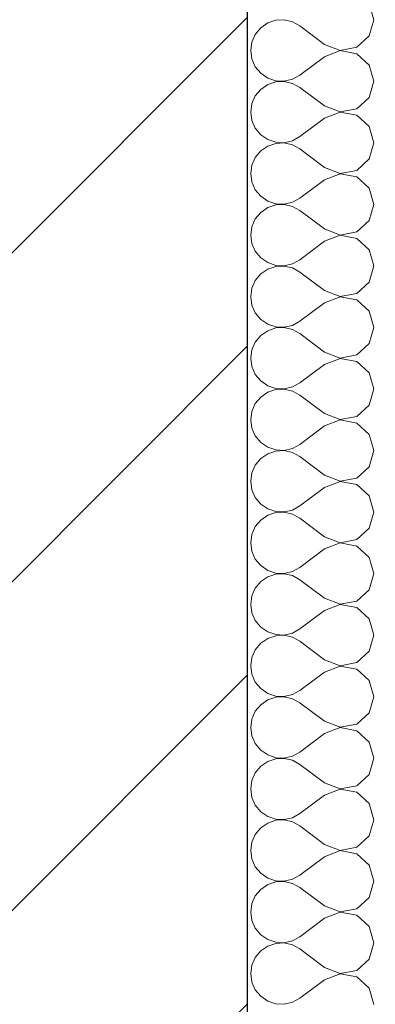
# Model space of a CAD drawing. Header units: millimetres. Extents: x 53458 to 260960, y -123310 to -87533.
# Tile 16 of 256: x 65142 to 65279, y -117798 to -117417. Entities that reach past the tile are written whole.
import ezdxf

# ---------------------------------------------------------------- set-up
doc = ezdxf.new("R2010")
doc.units = ezdxf.units.MM
doc.header["$MEASUREMENT"] = 0
doc.layers.add('Nowe_A-Wymiary-Zewnętrzne', color=7, linetype='Continuous')
doc.layers.add('Nowe_A-Ściany-Wewnętrzne', color=7, linetype='Continuous')
doc.layers.add('Nowe_A-Wymiary-Zewnętrzne_Nr_pióra__45', color=7, linetype='Continuous', lineweight=15, true_color=0x40a5ff)
doc.layers.add('Nowe_A-Wymiary-Zewnętrzne_Nr_pióra__85', color=7, linetype='Continuous', lineweight=13, true_color=0x80c2ff)
for name, color, linetype, lineweight in [('Nowe_A-Wymiary-Zewnętrzne_Nr_pióra__46', 5, 'Continuous', 15), ('Nowe_A-Ściany-Wewnętrzne_Nr_pióra__174', 7, 'Continuous', 5), ('Nowe_A-Ściany-Wewnętrzne_Nr_pióra__27', 7, 'Continuous', 25)]:
    doc.layers.add(name, color=color, linetype=linetype, lineweight=lineweight)
doc.styles.add('STYL_AUTOMATYCZNY_2', font='arial.ttf')
doc.dimstyles.new('STYL_AUTOMATYCZNY__1', dxfattribs={"dimtxt": 125, "dimasz": 47.5, "dimexe": 0.18, "dimexo": 20, "dimgap": 0, "dimtad": 1, "dimtih": 1, "dimtoh": 1, "dimdec": 1, "dimlfac": 0.1, "dimzin": 0, "dimdsep": 46, "dimtxsty": 'STYL_AUTOMATYCZNY_2', "dimblk": 'ARROWHEAD_11', "dimblk1": 'ARROWHEAD_11', "dimblk2": 'ARROWHEAD_11', "dimcen": 0.09, "dimclrd": 256, "dimclre": 256, "dimclrt": 5, "dimadec": 1, "dimazin": 0, "dimtfac": 1, "dimtdec": 4, "dimtmove": 0, "dimatfit": 3, "dimfxl": 0, "dimtolj": 1, "dimtzin": 0, "dimarcsym": 0})
doc.dimstyles.new('STYL_AUTOMATYCZNY__2', dxfattribs={"dimtxt": 125, "dimasz": 47.5, "dimexe": 0.18, "dimexo": 20, "dimgap": 0, "dimtad": 1, "dimdec": 1, "dimlfac": 0.1, "dimzin": 0, "dimdsep": 46, "dimtxsty": 'STYL_AUTOMATYCZNY_2', "dimblk": 'ARROWHEAD_11', "dimblk1": 'ARROWHEAD_11', "dimblk2": 'ARROWHEAD_11', "dimcen": 0.09, "dimclrd": 256, "dimclre": 256, "dimclrt": 5, "dimadec": 1, "dimazin": 0, "dimtfac": 1, "dimtdec": 4, "dimtmove": 0, "dimatfit": 3, "dimfxl": 0, "dimtolj": 1, "dimtzin": 0, "dimarcsym": 0})

# ---------------------------------------------------------------- blocks, each defined once
blk = doc.blocks.new('*X256')
at = {"layer": 'Nowe_A-Ściany-Wewnętrzne_Nr_pióra__174', "color": 7, "linetype": 'Continuous', "lineweight": 5}
for p, q in [((65278.88, -117416.67), (65277.1, -117410.41)), ((65240.96, -117416.87), (65237.84, -117417.92)), ((65244.24, -117416.71), (65240.96, -117416.87)), ((65247.44, -117417.46), (65244.24, -117416.71)), ((65277.1, -117422.93), (65278.88, -117416.67)), ((65235.14, -117419.78), (65233.04, -117422.31)), ((65237.84, -117417.92), (65235.14, -117419.78)), ((65250.31, -117419.05), (65247.44, -117417.46)), ((65259.83, -117426.19), (65250.31, -117419.05)), ((65233.04, -117422.31), (65231.72, -117425.32)), ((65272.3, -117427.31), (65277.1, -117422.93)), ((65231.72, -117425.32), (65231.26, -117428.57)), ((65259.83, -117426.19), (65265.91, -117428.52)), ((65265.91, -117428.52), (65272.3, -117427.31)), ((65231.26, -117428.57), (65231.72, -117431.82)), ((65231.72, -117431.82), (65233.04, -117434.83)), ((65259.83, -117430.95), (65250.31, -117438.1)), ((65265.91, -117428.62), (65259.83, -117430.95)), ((65272.3, -117429.83), (65265.91, -117428.62)), ((65277.1, -117434.22), (65272.3, -117429.83)), ((65233.04, -117434.83), (65235.14, -117437.36)), ((65278.88, -117440.48), (65277.1, -117434.22)), ((65235.14, -117437.36), (65237.84, -117439.22)), ((65237.84, -117439.22), (65240.96, -117440.27)), ((65244.24, -117440.43), (65247.44, -117439.68)), ((65247.44, -117439.68), (65250.31, -117438.1)), ((65235.14, -117443.59), (65233.04, -117446.12)), ((65237.84, -117441.73), (65235.14, -117443.59)), ((65240.96, -117440.68), (65237.84, -117441.73)), ((65240.96, -117440.27), (65244.24, -117440.43)), ((65244.24, -117440.52), (65240.96, -117440.68)), ((65247.44, -117441.27), (65244.24, -117440.52)), ((65250.31, -117442.86), (65247.44, -117441.27)), ((65259.83, -117450), (65250.31, -117442.86)), ((65277.1, -117446.73), (65278.88, -117440.48)), ((65233.04, -117446.12), (65231.72, -117449.13)), ((65272.3, -117451.12), (65277.1, -117446.73)), ((65231.72, -117449.13), (65231.26, -117452.38)), ((65259.83, -117450), (65265.91, -117452.33)), ((65265.91, -117452.33), (65272.3, -117451.12)), ((65231.26, -117452.38), (65231.72, -117455.63)), ((65259.83, -117454.76), (65250.31, -117461.9)), ((65265.91, -117452.43), (65259.83, -117454.76)), ((65272.3, -117453.64), (65265.91, -117452.43)), ((65277.1, -117458.03), (65272.3, -117453.64)), ((65231.72, -117455.63), (65233.04, -117458.64)), ((65233.04, -117458.64), (65235.14, -117461.17)), ((65278.88, -117464.29), (65277.1, -117458.03)), ((65235.14, -117461.17), (65237.84, -117463.03)), ((65247.44, -117463.49), (65250.31, -117461.9)), ((65237.84, -117465.54), (65235.14, -117467.4)), ((65237.84, -117463.03), (65240.96, -117464.08)), ((65240.96, -117464.49), (65237.84, -117465.54)), ((65240.96, -117464.08), (65244.24, -117464.24)), ((65244.24, -117464.33), (65240.96, -117464.49)), ((65244.24, -117464.24), (65247.44, -117463.49)), ((65247.44, -117465.08), (65244.24, -117464.33)), ((65250.31, -117466.67), (65247.44, -117465.08)), ((65277.1, -117470.54), (65278.88, -117464.29)), ((65233.04, -117469.93), (65231.72, -117472.94)), ((65235.14, -117467.4), (65233.04, -117469.93)), ((65259.83, -117473.81), (65250.31, -117466.67)), ((65231.72, -117472.94), (65231.26, -117476.19)), ((65259.83, -117473.81), (65265.91, -117476.14)), ((65272.3, -117474.93), (65277.1, -117470.54)), ((65231.26, -117476.19), (65231.72, -117479.44)), ((65265.91, -117476.24), (65259.83, -117478.57)), ((65265.91, -117476.14), (65272.3, -117474.93)), ((65272.3, -117477.45), (65265.91, -117476.24)), ((65277.1, -117481.84), (65272.3, -117477.45)), ((65231.72, -117479.44), (65233.04, -117482.45)), ((65259.83, -117478.57), (65250.31, -117485.71)), ((65278.88, -117488.1), (65277.1, -117481.84)), ((65233.04, -117482.45), (65235.14, -117484.98)), ((65235.14, -117484.98), (65237.84, -117486.84)), ((65237.84, -117489.35), (65235.14, -117491.21)), ((65237.84, -117486.84), (65240.96, -117487.89)), ((65240.96, -117488.3), (65237.84, -117489.35)), ((65240.96, -117487.89), (65244.24, -117488.05)), ((65244.24, -117488.14), (65240.96, -117488.3)), ((65244.24, -117488.05), (65247.44, -117487.3)), ((65247.44, -117488.89), (65244.24, -117488.14)), ((65247.44, -117487.3), (65250.31, -117485.71)), ((65250.31, -117490.48), (65247.44, -117488.89)), ((65277.1, -117494.35), (65278.88, -117488.1)), ((65235.14, -117491.21), (65233.04, -117493.74)), ((65259.83, -117497.62), (65250.31, -117490.48)), ((65231.72, -117496.75), (65231.26, -117500)), ((65233.04, -117493.74), (65231.72, -117496.75)), ((65272.3, -117498.74), (65277.1, -117494.35)), ((65231.26, -117500), (65231.72, -117503.25)), ((65259.83, -117497.62), (65265.91, -117499.95)), ((65265.91, -117500.05), (65259.83, -117502.38)), ((65265.91, -117499.95), (65272.3, -117498.74)), ((65272.3, -117501.26), (65265.91, -117500.05)), ((65231.72, -117503.25), (65233.04, -117506.26)), ((65259.83, -117502.38), (65250.31, -117509.52)), ((65277.1, -117505.65), (65272.3, -117501.26)), ((65233.04, -117506.26), (65235.14, -117508.79)), ((65278.88, -117511.9), (65277.1, -117505.65)), ((65235.14, -117508.79), (65237.84, -117510.65)), ((65237.84, -117510.65), (65240.96, -117511.7)), ((65240.96, -117512.11), (65237.84, -117513.16)), ((65240.96, -117511.7), (65244.24, -117511.86)), ((65244.24, -117511.95), (65240.96, -117512.11)), ((65244.24, -117511.86), (65247.44, -117511.11)), ((65247.44, -117512.7), (65244.24, -117511.95)), ((65247.44, -117511.11), (65250.31, -117509.52)), ((65277.1, -117518.16), (65278.88, -117511.9)), ((65235.14, -117515.02), (65233.04, -117517.55)), ((65237.84, -117513.16), (65235.14, -117515.02)), ((65250.31, -117514.29), (65247.44, -117512.7)), ((65259.83, -117521.43), (65250.31, -117514.29)), ((65233.04, -117517.55), (65231.72, -117520.56)), ((65272.3, -117522.55), (65277.1, -117518.16)), ((65231.72, -117520.56), (65231.26, -117523.81)), ((65259.83, -117521.43), (65265.91, -117523.76)), ((65265.91, -117523.76), (65272.3, -117522.55)), ((65231.26, -117523.81), (65231.72, -117527.06)), ((65231.72, -117527.06), (65233.04, -117530.07)), ((65259.83, -117526.19), (65250.31, -117533.33)), ((65265.91, -117523.86), (65259.83, -117526.19)), ((65272.3, -117525.07), (65265.91, -117523.86)), ((65277.1, -117529.46), (65272.3, -117525.07)), ((65233.04, -117530.07), (65235.14, -117532.6)), ((65278.88, -117535.71), (65277.1, -117529.46)), ((65235.14, -117532.6), (65237.84, -117534.46)), ((65237.84, -117534.46), (65240.96, -117535.51)), ((65244.24, -117535.67), (65247.44, -117534.92)), ((65247.44, -117534.92), (65250.31, -117533.33)), ((65235.14, -117538.83), (65233.04, -117541.36)), ((65237.84, -117536.97), (65235.14, -117538.83)), ((65240.96, -117535.92), (65237.84, -117536.97)), ((65240.96, -117535.51), (65244.24, -117535.67)), ((65244.24, -117535.76), (65240.96, -117535.92)), ((65247.44, -117536.51), (65244.24, -117535.76)), ((65250.31, -117538.1), (65247.44, -117536.51)), ((65259.83, -117545.24), (65250.31, -117538.1)), ((65277.1, -117541.97), (65278.88, -117535.71)), ((65233.04, -117541.36), (65231.72, -117544.37)), ((65272.3, -117546.36), (65277.1, -117541.97)), ((65231.72, -117544.37), (65231.26, -117547.62)), ((65259.83, -117545.24), (65265.91, -117547.57)), ((65265.91, -117547.57), (65272.3, -117546.36)), ((65231.26, -117547.62), (65231.72, -117550.87)), ((65259.83, -117550), (65250.31, -117557.14)), ((65265.91, -117547.67), (65259.83, -117550)), ((65272.3, -117548.88), (65265.91, -117547.67)), ((65277.1, -117553.27), (65272.3, -117548.88)), ((65231.72, -117550.87), (65233.04, -117553.88)), ((65233.04, -117553.88), (65235.14, -117556.41)), ((65278.88, -117559.52), (65277.1, -117553.27)), ((65235.14, -117556.41), (65237.84, -117558.27)), ((65247.44, -117558.73), (65250.31, -117557.14)), ((65237.84, -117560.78), (65235.14, -117562.64)), ((65237.84, -117558.27), (65240.96, -117559.32)), ((65240.96, -117559.73), (65237.84, -117560.78)), ((65240.96, -117559.32), (65244.24, -117559.48)), ((65244.24, -117559.57), (65240.96, -117559.73)), ((65244.24, -117559.48), (65247.44, -117558.73)), ((65247.44, -117560.32), (65244.24, -117559.57)), ((65250.31, -117561.9), (65247.44, -117560.32)), ((65277.1, -117565.78), (65278.88, -117559.52)), ((65233.04, -117565.17), (65231.72, -117568.18)), ((65235.14, -117562.64), (65233.04, -117565.17)), ((65259.83, -117569.05), (65250.31, -117561.9)), ((65231.72, -117568.18), (65231.26, -117571.43)), ((65259.83, -117569.05), (65265.91, -117571.38)), ((65272.3, -117570.17), (65277.1, -117565.78)), ((65231.26, -117571.43), (65231.72, -117574.68)), ((65265.91, -117571.48), (65259.83, -117573.81)), ((65265.91, -117571.38), (65272.3, -117570.17)), ((65272.3, -117572.69), (65265.91, -117571.48)), ((65277.1, -117577.07), (65272.3, -117572.69)), ((65231.72, -117574.68), (65233.04, -117577.69)), ((65259.83, -117573.81), (65250.31, -117580.95)), ((65278.88, -117583.33), (65277.1, -117577.07)), ((65233.04, -117577.69), (65235.14, -117580.22)), ((65235.14, -117580.22), (65237.84, -117582.08)), ((65237.84, -117584.59), (65235.14, -117586.45)), ((65237.84, -117582.08), (65240.96, -117583.13)), ((65240.96, -117583.54), (65237.84, -117584.59)), ((65240.96, -117583.13), (65244.24, -117583.29)), ((65244.24, -117583.38), (65240.96, -117583.54)), ((65244.24, -117583.29), (65247.44, -117582.54)), ((65247.44, -117584.12), (65244.24, -117583.38)), ((65247.44, -117582.54), (65250.31, -117580.95)), ((65250.31, -117585.71), (65247.44, -117584.12)), ((65277.1, -117589.59), (65278.88, -117583.33)), ((65235.14, -117586.45), (65233.04, -117588.98)), ((65259.83, -117592.86), (65250.31, -117585.71)), ((65231.72, -117591.98), (65231.26, -117595.24)), ((65233.04, -117588.98), (65231.72, -117591.98)), ((65272.3, -117593.98), (65277.1, -117589.59)), ((65231.26, -117595.24), (65231.72, -117598.49)), ((65259.83, -117592.86), (65265.91, -117595.19)), ((65265.91, -117595.29), (65259.83, -117597.62)), ((65265.91, -117595.19), (65272.3, -117593.98)), ((65272.3, -117596.49), (65265.91, -117595.29)), ((65231.72, -117598.49), (65233.04, -117601.5)), ((65259.83, -117597.62), (65250.31, -117604.76)), ((65277.1, -117600.88), (65272.3, -117596.49)), ((65233.04, -117601.5), (65235.14, -117604.03)), ((65278.88, -117607.14), (65277.1, -117600.88)), ((65235.14, -117604.03), (65237.84, -117605.89)), ((65237.84, -117605.89), (65240.96, -117606.94)), ((65240.96, -117607.35), (65237.84, -117608.4)), ((65240.96, -117606.94), (65244.24, -117607.09)), ((65244.24, -117607.19), (65240.96, -117607.35)), ((65244.24, -117607.09), (65247.44, -117606.35)), ((65247.44, -117607.93), (65244.24, -117607.19)), ((65247.44, -117606.35), (65250.31, -117604.76)), ((65277.1, -117613.4), (65278.88, -117607.14)), ((65235.14, -117610.26), (65233.04, -117612.79)), ((65237.84, -117608.4), (65235.14, -117610.26)), ((65250.31, -117609.52), (65247.44, -117607.93)), ((65259.83, -117616.67), (65250.31, -117609.52)), ((65233.04, -117612.79), (65231.72, -117615.79)), ((65272.3, -117617.79), (65277.1, -117613.4)), ((65231.72, -117615.79), (65231.26, -117619.05)), ((65259.83, -117616.67), (65265.91, -117619)), ((65265.91, -117619), (65272.3, -117617.79)), ((65231.26, -117619.05), (65231.72, -117622.3)), ((65231.72, -117622.3), (65233.04, -117625.31)), ((65259.83, -117621.43), (65250.31, -117628.57)), ((65265.91, -117619.1), (65259.83, -117621.43)), ((65272.3, -117620.3), (65265.91, -117619.1)), ((65277.1, -117624.69), (65272.3, -117620.3)), ((65233.04, -117625.31), (65235.14, -117627.84)), ((65278.88, -117630.95), (65277.1, -117624.69)), ((65235.14, -117627.84), (65237.84, -117629.7)), ((65237.84, -117629.7), (65240.96, -117630.75)), ((65244.24, -117630.9), (65247.44, -117630.16)), ((65247.44, -117630.16), (65250.31, -117628.57)), ((65235.14, -117634.07), (65233.04, -117636.6)), ((65237.84, -117632.21), (65235.14, -117634.07)), ((65240.96, -117631.16), (65237.84, -117632.21)), ((65240.96, -117630.75), (65244.24, -117630.9)), ((65244.24, -117631), (65240.96, -117631.16)), ((65247.44, -117631.74), (65244.24, -117631)), ((65250.31, -117633.33), (65247.44, -117631.74)), ((65259.83, -117640.48), (65250.31, -117633.33)), ((65277.1, -117637.21), (65278.88, -117630.95)), ((65233.04, -117636.6), (65231.72, -117639.6)), ((65272.3, -117641.6), (65277.1, -117637.21)), ((65231.72, -117639.6), (65231.26, -117642.86)), ((65259.83, -117640.48), (65265.91, -117642.81)), ((65265.91, -117642.81), (65272.3, -117641.6)), ((65231.26, -117642.86), (65231.72, -117646.11)), ((65259.83, -117645.24), (65250.31, -117652.38)), ((65265.91, -117642.91), (65259.83, -117645.24)), ((65272.3, -117644.11), (65265.91, -117642.91)), ((65277.1, -117648.5), (65272.3, -117644.11)), ((65231.72, -117646.11), (65233.04, -117649.12)), ((65233.04, -117649.12), (65235.14, -117651.64)), ((65278.88, -117654.76), (65277.1, -117648.5)), ((65235.14, -117651.64), (65237.84, -117653.51)), ((65247.44, -117653.97), (65250.31, -117652.38)), ((65237.84, -117656.02), (65235.14, -117657.88)), ((65237.84, -117653.51), (65240.96, -117654.55)), ((65240.96, -117654.97), (65237.84, -117656.02)), ((65240.96, -117654.55), (65244.24, -117654.71)), ((65244.24, -117654.81), (65240.96, -117654.97)), ((65244.24, -117654.71), (65247.44, -117653.97)), ((65247.44, -117655.55), (65244.24, -117654.81)), ((65250.31, -117657.14), (65247.44, -117655.55)), ((65277.1, -117661.02), (65278.88, -117654.76)), ((65233.04, -117660.41), (65231.72, -117663.41)), ((65235.14, -117657.88), (65233.04, -117660.41)), ((65259.83, -117664.29), (65250.31, -117657.14)), ((65231.72, -117663.41), (65231.26, -117666.67)), ((65259.83, -117664.29), (65265.91, -117666.62)), ((65272.3, -117665.41), (65277.1, -117661.02)), ((65231.26, -117666.67), (65231.72, -117669.92)), ((65265.91, -117666.71), (65259.83, -117669.05)), ((65265.91, -117666.62), (65272.3, -117665.41)), ((65272.3, -117667.92), (65265.91, -117666.71)), ((65277.1, -117672.31), (65272.3, -117667.92)), ((65231.72, -117669.92), (65233.04, -117672.93)), ((65259.83, -117669.05), (65250.31, -117676.19)), ((65278.88, -117678.57), (65277.1, -117672.31)), ((65233.04, -117672.93), (65235.14, -117675.45)), ((65235.14, -117675.45), (65237.84, -117677.31)), ((65237.84, -117679.83), (65235.14, -117681.69)), ((65237.84, -117677.31), (65240.96, -117678.36)), ((65240.96, -117678.78), (65237.84, -117679.83)), ((65240.96, -117678.36), (65244.24, -117678.52)), ((65244.24, -117678.62), (65240.96, -117678.78)), ((65244.24, -117678.52), (65247.44, -117677.78)), ((65247.44, -117679.36), (65244.24, -117678.62)), ((65247.44, -117677.78), (65250.31, -117676.19)), ((65250.31, -117680.95), (65247.44, -117679.36)), ((65277.1, -117684.83), (65278.88, -117678.57)), ((65235.14, -117681.69), (65233.04, -117684.22)), ((65259.83, -117688.1), (65250.31, -117680.95)), ((65231.72, -117687.22), (65231.26, -117690.48)), ((65233.04, -117684.22), (65231.72, -117687.22)), ((65272.3, -117689.22), (65277.1, -117684.83)), ((65231.26, -117690.48), (65231.72, -117693.73)), ((65259.83, -117688.1), (65265.91, -117690.43)), ((65265.91, -117690.52), (65259.83, -117692.86)), ((65265.91, -117690.43), (65272.3, -117689.22)), ((65272.3, -117691.73), (65265.91, -117690.52)), ((65231.72, -117693.73), (65233.04, -117696.73)), ((65259.83, -117692.86), (65250.31, -117700)), ((65277.1, -117696.12), (65272.3, -117691.73)), ((65233.04, -117696.73), (65235.14, -117699.26)), ((65278.88, -117702.38), (65277.1, -117696.12)), ((65235.14, -117699.26), (65237.84, -117701.12)), ((65237.84, -117701.12), (65240.96, -117702.17)), ((65240.96, -117702.59), (65237.84, -117703.64)), ((65240.96, -117702.17), (65244.24, -117702.33)), ((65244.24, -117702.43), (65240.96, -117702.59)), ((65244.24, -117702.33), (65247.44, -117701.59)), ((65247.44, -117703.17), (65244.24, -117702.43)), ((65247.44, -117701.59), (65250.31, -117700)), ((65277.1, -117708.64), (65278.88, -117702.38)), ((65235.14, -117705.5), (65233.04, -117708.03)), ((65237.84, -117703.64), (65235.14, -117705.5)), ((65250.31, -117704.76), (65247.44, -117703.17)), ((65259.83, -117711.9), (65250.31, -117704.76)), ((65233.04, -117708.03), (65231.72, -117711.03)), ((65272.3, -117713.03), (65277.1, -117708.64)), ((65231.72, -117711.03), (65231.26, -117714.29)), ((65259.83, -117711.9), (65265.91, -117714.24)), ((65265.91, -117714.24), (65272.3, -117713.03)), ((65231.26, -117714.29), (65231.72, -117717.54)), ((65231.72, -117717.54), (65233.04, -117720.54)), ((65259.83, -117716.67), (65250.31, -117723.81)), ((65265.91, -117714.33), (65259.83, -117716.67)), ((65272.3, -117715.54), (65265.91, -117714.33)), ((65277.1, -117719.93), (65272.3, -117715.54)), ((65233.04, -117720.54), (65235.14, -117723.07)), ((65278.88, -117726.19), (65277.1, -117719.93)), ((65235.14, -117723.07), (65237.84, -117724.93)), ((65237.84, -117724.93), (65240.96, -117725.98)), ((65244.24, -117726.14), (65247.44, -117725.4)), ((65247.44, -117725.4), (65250.31, -117723.81)), ((65235.14, -117729.31), (65233.04, -117731.84)), ((65237.84, -117727.45), (65235.14, -117729.31)), ((65240.96, -117726.4), (65237.84, -117727.45)), ((65240.96, -117725.98), (65244.24, -117726.14)), ((65244.24, -117726.24), (65240.96, -117726.4)), ((65247.44, -117726.98), (65244.24, -117726.24)), ((65250.31, -117728.57), (65247.44, -117726.98)), ((65259.83, -117735.71), (65250.31, -117728.57)), ((65277.1, -117732.45), (65278.88, -117726.19)), ((65233.04, -117731.84), (65231.72, -117734.84)), ((65272.3, -117736.84), (65277.1, -117732.45)), ((65231.72, -117734.84), (65231.26, -117738.1)), ((65259.83, -117735.71), (65265.91, -117738.05)), ((65265.91, -117738.05), (65272.3, -117736.84)), ((65231.26, -117738.1), (65231.72, -117741.35)), ((65259.83, -117740.48), (65250.31, -117747.62)), ((65265.91, -117738.14), (65259.83, -117740.48)), ((65272.3, -117739.35), (65265.91, -117738.14)), ((65277.1, -117743.74), (65272.3, -117739.35)), ((65231.72, -117741.35), (65233.04, -117744.35)), ((65233.04, -117744.35), (65235.14, -117746.88)), ((65278.88, -117750), (65277.1, -117743.74)), ((65235.14, -117746.88), (65237.84, -117748.74)), ((65247.44, -117749.21), (65250.31, -117747.62)), ((65237.84, -117751.26), (65235.14, -117753.12)), ((65237.84, -117748.74), (65240.96, -117749.79)), ((65240.96, -117750.21), (65237.84, -117751.26)), ((65240.96, -117749.79), (65244.24, -117749.95)), ((65244.24, -117750.05), (65240.96, -117750.21)), ((65244.24, -117749.95), (65247.44, -117749.21)), ((65247.44, -117750.79), (65244.24, -117750.05)), ((65250.31, -117752.38), (65247.44, -117750.79)), ((65277.1, -117756.26), (65278.88, -117750)), ((65233.04, -117755.65), (65231.72, -117758.65)), ((65235.14, -117753.12), (65233.04, -117755.65)), ((65259.83, -117759.52), (65250.31, -117752.38)), ((65231.72, -117758.65), (65231.26, -117761.9)), ((65259.83, -117759.52), (65265.91, -117761.86)), ((65272.3, -117760.65), (65277.1, -117756.26)), ((65231.26, -117761.9), (65231.72, -117765.16)), ((65265.91, -117761.95), (65259.83, -117764.29)), ((65265.91, -117761.86), (65272.3, -117760.65)), ((65272.3, -117763.16), (65265.91, -117761.95)), ((65277.1, -117767.55), (65272.3, -117763.16)), ((65231.72, -117765.16), (65233.04, -117768.16)), ((65259.83, -117764.29), (65250.31, -117771.43)), ((65278.88, -117773.81), (65277.1, -117767.55)), ((65233.04, -117768.16), (65235.14, -117770.69)), ((65235.14, -117770.69), (65237.84, -117772.55)), ((65237.84, -117775.07), (65235.14, -117776.93)), ((65237.84, -117772.55), (65240.96, -117773.6)), ((65240.96, -117774.02), (65237.84, -117775.07)), ((65240.96, -117773.6), (65244.24, -117773.76)), ((65244.24, -117773.86), (65240.96, -117774.02)), ((65244.24, -117773.76), (65247.44, -117773.02)), ((65247.44, -117774.6), (65244.24, -117773.86)), ((65247.44, -117773.02), (65250.31, -117771.43)), ((65250.31, -117776.19), (65247.44, -117774.6)), ((65277.1, -117780.07), (65278.88, -117773.81)), ((65235.14, -117776.93), (65233.04, -117779.46)), ((65259.83, -117783.33), (65250.31, -117776.19)), ((65231.72, -117782.46), (65231.26, -117785.71)), ((65233.04, -117779.46), (65231.72, -117782.46)), ((65272.3, -117784.46), (65277.1, -117780.07)), ((65231.26, -117785.71), (65231.72, -117788.97)), ((65259.83, -117783.33), (65265.91, -117785.67)), ((65265.91, -117785.76), (65259.83, -117788.1)), ((65265.91, -117785.67), (65272.3, -117784.46)), ((65272.3, -117786.97), (65265.91, -117785.76)), ((65231.72, -117788.97), (65233.04, -117791.97)), ((65259.83, -117788.1), (65250.31, -117795.24)), ((65277.1, -117791.36), (65272.3, -117786.97)), ((65233.04, -117791.97), (65235.14, -117794.5)), ((65278.88, -117797.62), (65277.1, -117791.36)), ((65235.14, -117794.5), (65237.84, -117796.36)), ((65237.84, -117796.36), (65240.96, -117797.41)), ((65240.96, -117797.41), (65244.24, -117797.57)), ((65244.24, -117797.57), (65247.44, -117796.83)), ((65247.44, -117796.83), (65250.31, -117795.24))]:
    blk.add_line(p, q, dxfattribs=at)
blk = doc.blocks.new('Ściana_53', base_point=(65105.07, -117042.6))
at = {"layer": 'Nowe_A-Ściany-Wewnętrzne', "linetype": 'Continuous', "lineweight": 0, "true_color": 0x000000}
h = blk.add_hatch(dxfattribs=at)
h.set_pattern_fill('Bloczki_ceramiczne', color=18, style=0, pattern_type=2)
h.set_pattern_definition([(45, (0, 0), (-63.63961, 63.63961), [])])
h.paths.add_polyline_path([(65230.07, -118877.6), (65230.07, -117377.6), (64980.07, -117377.6), (64980.07, -118877.6)])
at = {"layer": 'Nowe_A-Ściany-Wewnętrzne_Nr_pióra__27', "color": 7, "linetype": 'Continuous', "lineweight": 25}
blk.add_line((65230.07, -118877.6), (65230.07, -117377.6), dxfattribs=at)
at = {"layer": 'Nowe_A-Ściany-Wewnętrzne', "color": 7, "lineweight": 25}
blk.add_blockref('*X256', (0, 0), dxfattribs=at)
blk = doc.blocks.new('*D627')
at = {"layer": 'Nowe_A-Wymiary-Zewnętrzne_Nr_pióra__45', "linetype": 'Continuous', "lineweight": 15, "true_color": 0x40a5ff}
for points in [[(93176.56, -117377.6), (93177.51, -117382.38), (93180.22, -117386.44), (93184.28, -117389.15), (93189.06, -117390.1), (93193.84, -117389.15), (93197.9, -117386.44), (93200.61, -117382.38), (93201.56, -117377.6), (93200.61, -117372.81), (93197.9, -117368.76), (93193.84, -117366.05), (93189.06, -117365.1), (93184.28, -117366.05), (93180.22, -117368.76), (93177.51, -117372.81)], [(93176.56, -118877.6), (93177.51, -118882.38), (93180.22, -118886.44), (93184.28, -118889.15), (93189.06, -118890.1), (93193.84, -118889.15), (93197.9, -118886.44), (93200.61, -118882.38), (93201.56, -118877.6), (93200.61, -118872.81), (93197.9, -118868.76), (93193.84, -118866.05), (93189.06, -118865.1), (93184.28, -118866.05), (93180.22, -118868.76), (93177.51, -118872.81)]]:
    blk.add_hatch(color=161, dxfattribs=at).paths.add_polyline_path(points)
at = {"layer": 'Nowe_A-Wymiary-Zewnętrzne_Nr_pióra__45', "color": 161, "linetype": 'Continuous', "lineweight": 15, "true_color": 0x40a5ff}
for centre in [(93189.06, -117377.6), (93189.06, -118877.6)]:
    blk.add_circle(centre, 12.5, dxfattribs=at)
at = {"layer": 'Nowe_A-Wymiary-Zewnętrzne_Nr_pióra__85', "color": 151, "linetype": 'Continuous', "lineweight": 13, "true_color": 0x80c2ff}
for p, q in [((93176.56, -117377.6), (93142.19, -117377.6)), ((93235.94, -117377.6), (93201.56, -117377.6)), ((93189.06, -118865.1), (93189.06, -117390.1)), ((93176.56, -118877.6), (93142.19, -118877.6)), ((93235.94, -118877.6), (93201.56, -118877.6)), ((93189.06, -118902.6), (93189.06, -118890.1))]:
    blk.add_line(p, q, dxfattribs=at)
at = {"layer": 'Nowe_A-Wymiary-Zewnętrzne_Nr_pióra__46', "color": 5, "lineweight": 15, "char_height": 125, "attachment_point": 7, "rotation": 90, "style": 'STYL_AUTOMATYCZNY_2'}
for s, insert in [('\\A1;{\\pql;\\fArial|b0|i0|c238|p0;\\W1.000000;33,5}', (93164.06, -117723.75)), ('\\A1;{\\pql;\\fArial|b0|i0|c238|p0;\\W1.000000;150,0}', (93164.06, -118508.92))]:
    blk.add_mtext(s, dxfattribs=dict(at, insert=insert))
blk = doc.blocks.new('ARROWHEAD_11')
at = {"color": 0, "linetype": 'Continuous', "lineweight": 0}
blk.add_line((0, 0), (-1, 0), dxfattribs=at)
at = {"color": 0, "linetype": 'Continuous', "lineweight": 0, "const_width": 0.25, "flags": 128}
blk.add_lwpolyline([(-0.125, 0, 1), (0.125, 0, 1)], format="xyb", close=True, dxfattribs=at)
blk = doc.blocks.new('*D628')
at = {"layer": 'Nowe_A-Wymiary-Zewnętrzne_Nr_pióra__45', "linetype": 'Continuous', "lineweight": 15, "true_color": 0x40a5ff}
for points in [[(93176.56, -117042.6), (93177.51, -117047.38), (93180.22, -117051.44), (93184.28, -117054.15), (93189.06, -117055.1), (93193.84, -117054.15), (93197.9, -117051.44), (93200.61, -117047.38), (93201.56, -117042.6), (93200.61, -117037.81), (93197.9, -117033.76), (93193.84, -117031.05), (93189.06, -117030.1), (93184.28, -117031.05), (93180.22, -117033.76), (93177.51, -117037.81)], [(93176.56, -117377.6), (93177.51, -117382.38), (93180.22, -117386.44), (93184.28, -117389.15), (93189.06, -117390.1), (93193.84, -117389.15), (93197.9, -117386.44), (93200.61, -117382.38), (93201.56, -117377.6), (93200.61, -117372.81), (93197.9, -117368.76), (93193.84, -117366.05), (93189.06, -117365.1), (93184.28, -117366.05), (93180.22, -117368.76), (93177.51, -117372.81)]]:
    blk.add_hatch(color=161, dxfattribs=at).paths.add_polyline_path(points)
at = {"layer": 'Nowe_A-Wymiary-Zewnętrzne_Nr_pióra__45', "color": 161, "linetype": 'Continuous', "lineweight": 15, "true_color": 0x40a5ff}
for centre in [(93189.06, -117042.6), (93189.06, -117377.6)]:
    blk.add_circle(centre, 12.5, dxfattribs=at)
at = {"layer": 'Nowe_A-Wymiary-Zewnętrzne_Nr_pióra__85', "color": 151, "linetype": 'Continuous', "lineweight": 13, "true_color": 0x80c2ff}
for p, q in [((93176.56, -117042.6), (93142.19, -117042.6)), ((93235.94, -117042.6), (93201.56, -117042.6)), ((93189.06, -117365.1), (93189.06, -117055.1)), ((93176.56, -117377.6), (93142.19, -117377.6)), ((93235.94, -117377.6), (93201.56, -117377.6))]:
    blk.add_line(p, q, dxfattribs=at)
blk = doc.blocks.new('*D651')
at = {"layer": 'Nowe_A-Wymiary-Zewnętrzne_Nr_pióra__45', "linetype": 'Continuous', "lineweight": 15, "true_color": 0x40a5ff}
for points in [[(65092.57, -120280.83), (65093.52, -120285.62), (65096.23, -120289.67), (65100.29, -120292.38), (65105.07, -120293.33), (65109.86, -120292.38), (65113.91, -120289.67), (65116.62, -120285.62), (65117.57, -120280.83), (65116.62, -120276.05), (65113.91, -120271.99), (65109.86, -120269.29), (65105.07, -120268.33), (65100.29, -120269.29), (65096.23, -120271.99), (65093.52, -120276.05)], [(70492.57, -120280.83), (70493.52, -120285.62), (70496.23, -120289.67), (70500.29, -120292.38), (70505.07, -120293.33), (70509.86, -120292.38), (70513.91, -120289.67), (70516.62, -120285.62), (70517.57, -120280.83), (70516.62, -120276.05), (70513.91, -120271.99), (70509.86, -120269.29), (70505.07, -120268.33), (70500.29, -120269.29), (70496.23, -120271.99), (70493.52, -120276.05)]]:
    blk.add_hatch(color=161, dxfattribs=at).paths.add_polyline_path(points)
at = {"layer": 'Nowe_A-Wymiary-Zewnętrzne_Nr_pióra__45', "color": 161, "linetype": 'Continuous', "lineweight": 15, "true_color": 0x40a5ff}
for centre in [(65105.07, -120280.83), (70505.07, -120280.83)]:
    blk.add_circle(centre, 12.5, dxfattribs=at)
at = {"layer": 'Nowe_A-Wymiary-Zewnętrzne_Nr_pióra__85', "color": 151, "linetype": 'Continuous', "lineweight": 13, "true_color": 0x80c2ff}
for p, q in [((65105.07, -120268.33), (65105.07, -120233.96)), ((70505.07, -120268.33), (70505.07, -120233.96)), ((65117.57, -120280.83), (70492.57, -120280.83)), ((65105.07, -120327.71), (65105.07, -120293.33)), ((70505.07, -120327.71), (70505.07, -120293.33))]:
    blk.add_line(p, q, dxfattribs=at)
at = {"layer": 'Nowe_A-Wymiary-Zewnętrzne_Nr_pióra__46', "color": 5, "lineweight": 15, "insert": (67590.58, -120255.83), "char_height": 125, "attachment_point": 7, "style": 'STYL_AUTOMATYCZNY_2'}
blk.add_mtext('\\A1;{\\pql;\\fArial|b0|i0|c238|p0;\\W1.000000;540,0}', dxfattribs=at)
blk = doc.blocks.new('*D658')
at = {"layer": 'Nowe_A-Wymiary-Zewnętrzne_Nr_pióra__45', "linetype": 'Continuous', "lineweight": 15, "true_color": 0x40a5ff}
for points in [[(64757.57, -120980.08), (64758.52, -120984.86), (64761.23, -120988.91), (64765.29, -120991.62), (64770.07, -120992.58), (64774.86, -120991.62), (64778.91, -120988.91), (64781.62, -120984.86), (64782.57, -120980.08), (64781.62, -120975.29), (64778.91, -120971.24), (64774.86, -120968.53), (64770.07, -120967.58), (64765.29, -120968.53), (64761.23, -120971.24), (64758.52, -120975.29)], [(91227.57, -120980.08), (91228.52, -120984.86), (91231.23, -120988.91), (91235.29, -120991.62), (91240.07, -120992.58), (91244.86, -120991.62), (91248.91, -120988.91), (91251.62, -120984.86), (91252.57, -120980.08), (91251.62, -120975.29), (91248.91, -120971.24), (91244.86, -120968.53), (91240.07, -120967.58), (91235.29, -120968.53), (91231.23, -120971.24), (91228.52, -120975.29)]]:
    blk.add_hatch(color=161, dxfattribs=at).paths.add_polyline_path(points)
at = {"layer": 'Nowe_A-Wymiary-Zewnętrzne_Nr_pióra__45', "color": 161, "linetype": 'Continuous', "lineweight": 15, "true_color": 0x40a5ff}
for centre in [(64770.07, -120980.08), (91240.07, -120980.08)]:
    blk.add_circle(centre, 12.5, dxfattribs=at)
at = {"layer": 'Nowe_A-Wymiary-Zewnętrzne_Nr_pióra__85', "color": 151, "linetype": 'Continuous', "lineweight": 13, "true_color": 0x80c2ff}
for p, q in [((64770.07, -120967.58), (64770.07, -120933.2)), ((91240.07, -120967.58), (91240.07, -120933.2)), ((64745.07, -120980.08), (64757.57, -120980.08)), ((64782.57, -120980.08), (91227.57, -120980.08)), ((91252.57, -120980.08), (91265.07, -120980.08)), ((64770.07, -121026.95), (64770.07, -120992.58)), ((91240.07, -121026.95), (91240.07, -120992.58))]:
    blk.add_line(p, q, dxfattribs=at)
at = {"layer": 'Nowe_A-Wymiary-Zewnętrzne_Nr_pióra__46', "color": 5, "lineweight": 15, "insert": (77719.09, -120955.08), "char_height": 125, "attachment_point": 7, "style": 'STYL_AUTOMATYCZNY_2'}
blk.add_mtext('\\A1;{\\pql;\\fArial|b0|i0|c238|p0;\\W1.000000;2\xa0647,0}', dxfattribs=at)
blk = doc.blocks.new('*D660')
at = {"layer": 'Nowe_A-Wymiary-Zewnętrzne_Nr_pióra__45', "linetype": 'Continuous', "lineweight": 15, "true_color": 0x40a5ff}
for points in [[(64907.57, -120747), (64908.52, -120751.78), (64911.23, -120755.83), (64915.29, -120758.54), (64920.07, -120759.5), (64924.86, -120758.54), (64928.91, -120755.83), (64931.62, -120751.78), (64932.57, -120747), (64931.62, -120742.21), (64928.91, -120738.16), (64924.86, -120735.45), (64920.07, -120734.5), (64915.29, -120735.45), (64911.23, -120738.16), (64908.52, -120742.21)], [(65277.57, -120747), (65278.52, -120751.78), (65281.23, -120755.83), (65285.29, -120758.54), (65290.07, -120759.5), (65294.86, -120758.54), (65298.91, -120755.83), (65301.62, -120751.78), (65302.57, -120747), (65301.62, -120742.21), (65298.91, -120738.16), (65294.86, -120735.45), (65290.07, -120734.5), (65285.29, -120735.45), (65281.23, -120738.16), (65278.52, -120742.21)]]:
    blk.add_hatch(color=161, dxfattribs=at).paths.add_polyline_path(points)
at = {"layer": 'Nowe_A-Wymiary-Zewnętrzne_Nr_pióra__45', "color": 161, "linetype": 'Continuous', "lineweight": 15, "true_color": 0x40a5ff}
for centre in [(64920.07, -120747), (65290.07, -120747)]:
    blk.add_circle(centre, 12.5, dxfattribs=at)
at = {"layer": 'Nowe_A-Wymiary-Zewnętrzne_Nr_pióra__85', "color": 151, "linetype": 'Continuous', "lineweight": 13, "true_color": 0x80c2ff}
for p, q in [((64920.07, -120734.5), (64920.07, -120700.12)), ((65290.07, -120734.5), (65290.07, -120700.12)), ((64932.57, -120747), (65277.57, -120747)), ((64920.07, -120793.87), (64920.07, -120759.5)), ((65290.07, -120793.87), (65290.07, -120759.5))]:
    blk.add_line(p, q, dxfattribs=at)
at = {"layer": 'Nowe_A-Wymiary-Zewnętrzne_Nr_pióra__46', "color": 5, "lineweight": 15, "insert": (64938.25, -120722), "char_height": 125, "attachment_point": 7, "style": 'STYL_AUTOMATYCZNY_2'}
blk.add_mtext('\\A1;{\\pql;\\fArial|b0|i0|c238|p0;\\W1.000000;37,0}', dxfattribs=at)
blk = doc.blocks.new('*D661')
at = {"layer": 'Nowe_A-Wymiary-Zewnętrzne_Nr_pióra__45', "linetype": 'Continuous', "lineweight": 15, "true_color": 0x40a5ff}
for points in [[(65277.57, -120747), (65278.52, -120751.78), (65281.23, -120755.83), (65285.29, -120758.54), (65290.07, -120759.5), (65294.86, -120758.54), (65298.91, -120755.83), (65301.62, -120751.78), (65302.57, -120747), (65301.62, -120742.21), (65298.91, -120738.16), (65294.86, -120735.45), (65290.07, -120734.5), (65285.29, -120735.45), (65281.23, -120738.16), (65278.52, -120742.21)], [(65492.62, -120747), (65493.57, -120751.78), (65496.28, -120755.83), (65500.34, -120758.54), (65505.12, -120759.5), (65509.9, -120758.54), (65513.96, -120755.83), (65516.67, -120751.78), (65517.62, -120747), (65516.67, -120742.21), (65513.96, -120738.16), (65509.9, -120735.45), (65505.12, -120734.5), (65500.34, -120735.45), (65496.28, -120738.16), (65493.57, -120742.21)]]:
    blk.add_hatch(color=161, dxfattribs=at).paths.add_polyline_path(points)
at = {"layer": 'Nowe_A-Wymiary-Zewnętrzne_Nr_pióra__45', "color": 161, "linetype": 'Continuous', "lineweight": 15, "true_color": 0x40a5ff}
for centre in [(65290.07, -120747), (65505.12, -120747)]:
    blk.add_circle(centre, 12.5, dxfattribs=at)
at = {"layer": 'Nowe_A-Wymiary-Zewnętrzne_Nr_pióra__85', "color": 151, "linetype": 'Continuous', "lineweight": 13, "true_color": 0x80c2ff}
for p, q in [((65290.07, -120734.5), (65290.07, -120700.12)), ((65505.12, -120734.5), (65505.12, -120700.12)), ((65302.57, -120747), (65492.62, -120747)), ((65290.07, -120793.87), (65290.07, -120759.5)), ((65505.12, -120793.87), (65505.12, -120759.5))]:
    blk.add_line(p, q, dxfattribs=at)
blk = doc.blocks.new('*D680')
at = {"layer": 'Nowe_A-Wymiary-Zewnętrzne_Nr_pióra__45', "linetype": 'Continuous', "lineweight": 15, "true_color": 0x40a5ff}
for points in [[(64757.57, -120513.91), (64758.52, -120518.7), (64761.23, -120522.75), (64765.29, -120525.46), (64770.07, -120526.41), (64774.86, -120525.46), (64778.91, -120522.75), (64781.62, -120518.7), (64782.57, -120513.91), (64781.62, -120509.13), (64778.91, -120505.08), (64774.86, -120502.37), (64770.07, -120501.41), (64765.29, -120502.37), (64761.23, -120505.08), (64758.52, -120509.13)], [(65227.57, -120513.91), (65228.52, -120518.7), (65231.23, -120522.75), (65235.29, -120525.46), (65240.07, -120526.41), (65244.86, -120525.46), (65248.91, -120522.75), (65251.62, -120518.7), (65252.57, -120513.91), (65251.62, -120509.13), (65248.91, -120505.08), (65244.86, -120502.37), (65240.07, -120501.41), (65235.29, -120502.37), (65231.23, -120505.08), (65228.52, -120509.13)]]:
    blk.add_hatch(color=161, dxfattribs=at).paths.add_polyline_path(points)
at = {"layer": 'Nowe_A-Wymiary-Zewnętrzne_Nr_pióra__45', "color": 161, "linetype": 'Continuous', "lineweight": 15, "true_color": 0x40a5ff}
for centre in [(64770.07, -120513.91), (65240.07, -120513.91)]:
    blk.add_circle(centre, 12.5, dxfattribs=at)
at = {"layer": 'Nowe_A-Wymiary-Zewnętrzne_Nr_pióra__85', "color": 151, "linetype": 'Continuous', "lineweight": 13, "true_color": 0x80c2ff}
for p, q in [((64770.07, -120501.41), (64770.07, -120467.04)), ((65240.07, -120501.41), (65240.07, -120467.04)), ((64745.07, -120513.91), (64757.57, -120513.91)), ((64782.57, -120513.91), (65227.57, -120513.91)), ((64770.07, -120560.79), (64770.07, -120526.41)), ((65240.07, -120560.79), (65240.07, -120526.41))]:
    blk.add_line(p, q, dxfattribs=at)
at = {"layer": 'Nowe_A-Wymiary-Zewnętrzne_Nr_pióra__46', "color": 5, "lineweight": 15, "insert": (64838.25, -120488.91), "char_height": 125, "attachment_point": 7, "style": 'STYL_AUTOMATYCZNY_2'}
blk.add_mtext('\\A1;{\\pql;\\fArial|b0|i0|c238|p0;\\W1.000000;47,0}', dxfattribs=at)
blk = doc.blocks.new('*D681')
at = {"layer": 'Nowe_A-Wymiary-Zewnętrzne_Nr_pióra__45', "linetype": 'Continuous', "lineweight": 15, "true_color": 0x40a5ff}
for points in [[(65227.57, -120513.91), (65228.52, -120518.7), (65231.23, -120522.75), (65235.29, -120525.46), (65240.07, -120526.41), (65244.86, -120525.46), (65248.91, -120522.75), (65251.62, -120518.7), (65252.57, -120513.91), (65251.62, -120509.13), (65248.91, -120505.08), (65244.86, -120502.37), (65240.07, -120501.41), (65235.29, -120502.37), (65231.23, -120505.08), (65228.52, -120509.13)], [(71857.57, -120513.91), (71858.52, -120518.7), (71861.23, -120522.75), (71865.29, -120525.46), (71870.07, -120526.41), (71874.86, -120525.46), (71878.91, -120522.75), (71881.62, -120518.7), (71882.57, -120513.91), (71881.62, -120509.13), (71878.91, -120505.08), (71874.86, -120502.37), (71870.07, -120501.41), (71865.29, -120502.37), (71861.23, -120505.08), (71858.52, -120509.13)]]:
    blk.add_hatch(color=161, dxfattribs=at).paths.add_polyline_path(points)
at = {"layer": 'Nowe_A-Wymiary-Zewnętrzne_Nr_pióra__45', "color": 161, "linetype": 'Continuous', "lineweight": 15, "true_color": 0x40a5ff}
for centre in [(65240.07, -120513.91), (71870.07, -120513.91)]:
    blk.add_circle(centre, 12.5, dxfattribs=at)
at = {"layer": 'Nowe_A-Wymiary-Zewnętrzne_Nr_pióra__85', "color": 151, "linetype": 'Continuous', "lineweight": 13, "true_color": 0x80c2ff}
for p, q in [((65240.07, -120501.41), (65240.07, -120467.04)), ((71870.07, -120501.41), (71870.07, -120467.04)), ((65252.57, -120513.91), (71857.57, -120513.91)), ((65240.07, -120560.79), (65240.07, -120526.41)), ((71870.07, -120560.79), (71870.07, -120526.41))]:
    blk.add_line(p, q, dxfattribs=at)
at = {"layer": 'Nowe_A-Wymiary-Zewnętrzne_Nr_pióra__46', "color": 5, "lineweight": 15, "char_height": 125, "attachment_point": 7, "style": 'STYL_AUTOMATYCZNY_2'}
for s, insert in [('\\A1;{\\pql;\\fArial|b0|i0|c238|p0;\\W1.000000;663,0}', (68173.75, -120488.91)), ('\\A1;{\\pql;\\fArial|b0|i0|c238|p0;\\W1.000000;27,0}', (71523.92, -120488.91))]:
    blk.add_mtext(s, dxfattribs=dict(at, insert=insert))

msp = doc.modelspace()

# ---------------------------------------------------------------- block references
at = {"layer": 'Nowe_A-Ściany-Wewnętrzne', "color": 7, "lineweight": 25}
msp.add_blockref('Ściana_53', (65105.07, -117042.6), dxfattribs=at)

# ---------------------------------------------------------------- dimensions: what is measured, and where the dimension line sits
at = {"layer": 'Nowe_A-Wymiary-Zewnętrzne', "color": 151, "linetype": 'Continuous', "lineweight": 13, "true_color": 0x80c2ff}
for base, p1, p2, picture, middle in [((70505.07, -120280.83), (65105.07, -94582.48), (70505.07, -94582.48), '*D651', (67799.96, -120193.33)), ((91240.07, -120980.08), (64770.07, -98707.6), (91240.07, -98707.6), '*D658', (78000.21, -120892.58)), ((65240.07, -120513.91), (64770.07, -98707.6), (65240.07, -108042.6), '*D680', (65000.07, -120426.41)), ((71870.07, -120513.91), (65240.07, -108042.6), (71870.07, -113292.6), '*D681', (68383.14, -120426.41)), ((65505.12, -120747), (65290.07, -117377.6), (65505.12, -117117.6), '*D661', (65679.44, -120659.5)), ((65290.07, -120747), (64920.07, -117377.6), (65290.07, -117377.6), '*D660', (65100.07, -120659.5))]:
    dim = msp.add_linear_dim(base=base, p1=p1, p2=p2, dimstyle='STYL_AUTOMATYCZNY__1', dxfattribs=at)
    dim.commit()
    dim.dimension.update_dxf_attribs({"geometry": picture, "text_midpoint": middle, "dimtype": 160})
for base, p1, p2, picture, middle in [((93189.06, -117042.6), (64770.07, -117377.6), (62144.74, -117042.6), '*D628', (93101.56, -117561.93)), ((93189.06, -117377.6), (64920.07, -118877.6), (64770.07, -117377.6), '*D627', (93101.56, -118299.53))]:
    dim = msp.add_linear_dim(base=base, p1=p1, p2=p2, angle=90, dimstyle='STYL_AUTOMATYCZNY__2', dxfattribs=at)
    dim.commit()
    dim.dimension.update_dxf_attribs({"geometry": picture, "text_midpoint": middle, "dimtype": 160, "text_rotation": 90})

doc.saveas('drawing.dxf')
